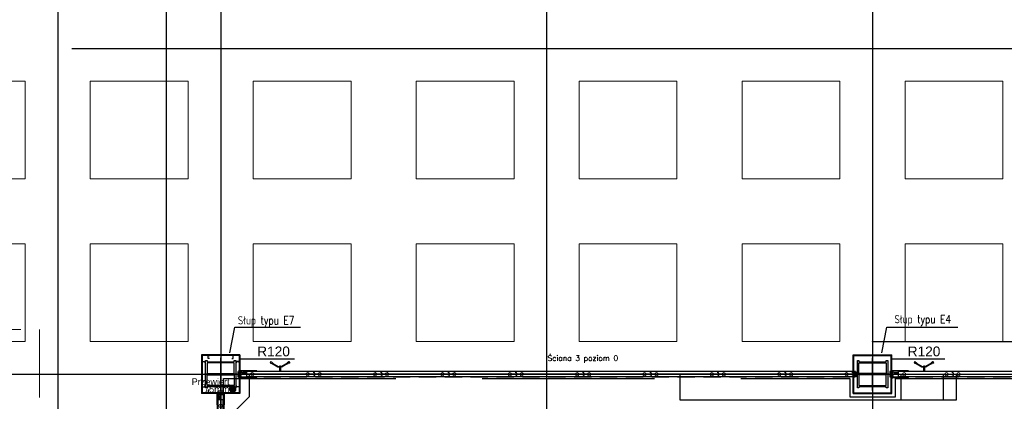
# Model space of a CAD drawing. Header units: centimetres. Extents: x -228435 to 111511, y -89367 to 428125.
# Tile 172 of 216: x -14240 to 3885, y 52500 to 59534. Entities that reach past the tile are written whole.
import ezdxf
from ezdxf.xclip import XClip

# ---------------------------------------------------------------- set-up
doc = ezdxf.new("R2010")
doc.units = ezdxf.units.CM
doc.header["$LTSCALE"] = 50
doc.header["$XCLIPFRAME"] = 0
doc.header["$PDMODE"] = 35
doc.header["$PDSIZE"] = 0.1
for name, pattern in [('0_II 10 sal$0$HIDDEN', [9.525, 6.35, -3.175]), ('Balustrady$0$DASHED', [0.75, 0.5, -0.25]), ('DASHDOT', [25.4, 12.7, -6.35, 0, -6.35]), ('DASHDOT2', [12.7, 6.35, -3.175, 0, -3.175]), ('DIN_STRICHPUNKT', [10.7, 5, -2.5, 0.7, -2.5]), ('HIDDENX2', [19.05, 12.7, -6.35]), ('Kondygnacja +0$0$DASHDOT2', [12.7, 6.35, -3.175, 0, -3.175])]:
    doc.linetypes.add(name, pattern=pattern)
doc.layers.get('0').update_dxf_attribs({"color": 8})
doc.layers.get('DEFPOINTS').update_dxf_attribs({"color": 8})
for name, color, linetype in [('0_II 10 sal$0$ARCH_WYPOSAŻENIE_INNE', 8, 'Continuous'), ('0_II 10 sal$0$ARCH_ŚCIANY_PRZESUWNE', 8, 'Continuous'), ('3', 8, 'Continuous'), ('ACHSEN', 8, 'DIN_STRICHPUNKT'), ('ARCH_GK', 8, 'Continuous'), ('ARCH_INFO_ODPORNOŚĆ OGNIOWA', 8, 'Continuous'), ('ARCH_INFO_OPISY', 8, 'Continuous'), ('ARCH_INFO_OSIE_IST', 8, 'DASHDOT2'), ('ARCH_PROFILE', 8, 'Continuous'), ('ARCH_STAL_IST', 8, 'Continuous'), ('ARCH_SZYNY', 8, 'Continuous'), ('ARCH_WYKŁADZINA', 8, 'Continuous'), ('ARCH_ŚCIANY_PRZESUWNE', 8, 'Continuous'), ('HUFCOR', 8, 'Continuous'), ('Hufcor szyny', 8, 'Kondygnacja +0$0$DASHDOT2'), ('Kondygnacja +0$0$ARCH_GK', 8, 'Continuous'), ('Kondygnacja +0$0$ARCH_INFO_ODPORNOŚĆ OGNIOWA', 8, 'Continuous'), ('Kondygnacja +0$0$ARCH_PROFILE', 8, 'Continuous'), ('Kondygnacja +0$0$ARCH_STAL_IST', 8, 'Continuous'), ('Kondygnacja +0$0$ARCH_ŚCIANY_PRZESUWNE', 8, 'Continuous'), ('KÖRPERKANTE', 8, 'Continuous'), ('Osie rzutów$0$ARCH_INFO_OSIE_OPISY_IST', 8, 'Continuous'), ('PANELE', 8, 'Continuous'), ('RYSUNKOWE_XREF', 8, 'Continuous'), ('SCHRAFFUR', 8, 'Continuous'), ('tabela', 8, 'Continuous'), ('VOLL', 8, 'Continuous')]:
    doc.layers.add(name, color=color, linetype=linetype)
for name, color, linetype, lineweight in [('2', 8, 'Continuous', 0), ('_SP KORYTA', 8, 'Continuous', 25), ('ARCH_SUFITY_PODWIESZANE', 8, 'HIDDENX2', 9), ('Kondygnacja +0_5$0$ARCH_INFO_WYMIARY', 8, 'Continuous', 9), ('Wymiary', 8, 'Continuous', 15)]:
    doc.layers.add(name, color=color, linetype=linetype, lineweight=lineweight)
doc.layers.get('HUFCOR').off()
doc.styles.add('Arial', font='ARIAL.TTF')
doc.styles.add('Kondygnacja +0$0$Arial', font='ARIAL.TTF')
doc.styles.add('Kondygnacja +0$0$Standard', font='txt')
doc.styles.add('Kondygnacja +0_5$0$Romans', font='Romans.shx', dxfattribs={"width": 0.7})
doc.styles.add('Romans', font='Romans.shx')
doc.styles.add('ROMANS-50-CM', font='romans.shx', dxfattribs={"width": 0.8, "height": 10})
doc.linetypes.add('SZYNA_LINE', pattern='A,12.7,-7.75,["SZYNA",Standard,S=2.54,R=0,X=-5.95,Y=-1.27],-7.75', length=28.2)
doc.dimstyles.new('ISO-25', dxfattribs={"dimtxt": 2.5, "dimasz": 2.5, "dimexe": 1.25, "dimexo": 0.625, "dimtad": 1, "dimtxsty": 'Standard', "dimcen": 2.5, "dimadec": 0, "dimazin": 0, "dimtfac": 1, "dimtmove": 0, "dimatfit": 3, "dimfxl": 0, "dimarcsym": 0})
doc.dimstyles.new('Kondygnacja +0$0$ISO-25', dxfattribs={"dimtxt": 2.5, "dimasz": 2.5, "dimexe": 1.25, "dimexo": 0.625, "dimtad": 1, "dimtxsty": 'Kondygnacja +0$0$Standard', "dimcen": 2.5, "dimadec": 0, "dimazin": 0, "dimtfac": 1, "dimtmove": 0, "dimatfit": 3, "dimfxl": 0, "dimarcsym": 0})
doc.dimstyles.new('Kondygnacja +0_5$0$Wymiary 1-100', dxfattribs={"dimtxt": 12, "dimasz": 10, "dimexe": 5, "dimexo": 0, "dimgap": 4, "dimtad": 1, "dimrnd": 0.5, "dimzin": 12, "dimdsep": 46, "dimtxsty": 'Kondygnacja +0_5$0$Romans', "dimblk": 'Kondygnacja +0_5$0$_Oblique', "dimcen": 10, "dimdle": 10, "dimclrt": 55, "dimazin": 0, "dimtfac": 1, "dimtmove": 1, "dimatfit": 3, "dimfxl": 0, "dimtolj": 1, "dimtzin": 0, "dimarcsym": 0})

# ---------------------------------------------------------------- blocks, each defined once
blk = doc.blocks.new('SU Lampy kwadratowe +0')
at = {"layer": 'ARCH_SUFITY_PODWIESZANE', "ltscale": 2.5}
for points in [[(10520, 10340), (10700, 10340), (10700, 10160), (10520, 10160)], [(10820, 10340), (11000, 10340), (11000, 10160), (10820, 10160)], [(11120, 10340), (11300, 10340), (11300, 10160), (11120, 10160)], [(11420, 10340), (11600, 10340), (11600, 10160), (11420, 10160)], [(11720, 10340), (11900, 10340), (11900, 10160), (11720, 10160)], [(12020, 10340), (12200, 10340), (12200, 10160), (12020, 10160)], [(12320, 10340), (12500, 10340), (12500, 10160), (12320, 10160)], [(10520, 10040), (10700, 10040), (10700, 9860), (10520, 9860)], [(10820, 10040), (11000, 10040), (11000, 9860), (10820, 9860)], [(11120, 10040), (11300, 10040), (11300, 9860), (11120, 9860)], [(11420, 10040), (11600, 10040), (11600, 9860), (11420, 9860)], [(11720, 10040), (11900, 10040), (11900, 9860), (11720, 9860)], [(12020, 10040), (12200, 10040), (12200, 9860), (12020, 9860)], [(12320, 10040), (12500, 10040), (12500, 9860), (12320, 9860)]]:
    blk.add_lwpolyline(points, close=True, dxfattribs=at)
blk = doc.blocks.new('Kondygnacja +0_5$0$_Oblique')
at = {"color": 0, "linetype": 'ByBlock', "lineweight": -2}
blk.add_line((-0.5, -0.5), (0.5, 0.5), dxfattribs=at)
blk = doc.blocks.new('*D331')
at = {"layer": 'DEFPOINTS', "color": 0, "lineweight": 40}
for p in [(1460, 53597), (1460, 53595), (10385, 53355)]:
    blk.add_point(p, dxfattribs=at)
at = {"layer": 'Kondygnacja +0_5$0$ARCH_INFO_WYMIARY', "color": 0, "lineweight": -2}
for p, q in [((10395, 53597), (1450, 53597)), ((1460, 53595), (1460, 53602)), ((10385, 53589), (10385, 53602))]:
    blk.add_line(p, q, dxfattribs=at)
at = {"layer": 'Kondygnacja +0_5$0$ARCH_INFO_WYMIARY', "color": 0, "lineweight": -2, "xscale": 10, "yscale": 10, "zscale": 10, "rotation": 180}
blk.add_blockref('Kondygnacja +0_5$0$_Oblique', (1460, 53597), dxfattribs=at)
at = {"layer": 'Kondygnacja +0_5$0$ARCH_INFO_WYMIARY', "color": 0, "lineweight": -2, "xscale": 10, "yscale": 10, "zscale": 10}
blk.add_blockref('Kondygnacja +0_5$0$_Oblique', (10385, 53597), dxfattribs=at)
at = {"layer": 'Kondygnacja +0_5$0$ARCH_INFO_WYMIARY', "color": 55, "insert": (5923, 53602), "char_height": 5, "attachment_point": 5, "style": 'Kondygnacja +0_5$0$Romans'}
blk.add_mtext('\\A1;8925', dxfattribs=at)
blk = doc.blocks.new('Kondygnacja +0$0$_Dot')
at = {"color": 0, "linetype": 'ByBlock', "lineweight": -2}
blk.add_line((-0.5, 0), (-1, 0), dxfattribs=at)
at = {"color": 0, "linetype": 'ByBlock', "const_width": 0.5}
blk.add_lwpolyline([(-0.25, 0, 1), (0.25, 0, 1)], format="xyb", close=True, dxfattribs=at)
blk = doc.blocks.new('A$C50B549AF')
at = {"layer": 'ARCH_SZYNY', "linetype": 'SZYNA_LINE', "ltscale": 2.5}
for p, q in [((5983.5, 4800.4, 630), (4847, 4800.4, 630)), ((4863.7, 4800.4, 1260), (4863.7, 4758.4, 1260)), ((5657.5, 4752.6, 630), (5657.5, 4800.4, 630)), ((6047, 4800.4, 630), (6909.2, 4800.4, 630)), ((6063.7, 4800.4, 630), (6063.7, 4752.6, 630)), ((6141.7, 4800.4, 630), (6141.7, 4752.6, 630)), ((6165.7, 4800.4, 630), (6165.7, 4752.6, 630)), ((4811.5, 3623.4, 630), (4811.5, 4764.9, 630)), ((4836.2, 4730.9, 630), (4863.7, 4758.4, 630)), ((6165.7, 4752.6, 630), (5657.5, 4752.6, 630))]:
    blk.add_line(p, q, dxfattribs=at)
blk = doc.blocks.new('BEDIENHEBEL')
at = {"layer": 'KÖRPERKANTE'}
for p, q in [((-10, -85), (-10, 0)), ((-10, 0), (10, 0)), ((10, -85), (10, 0)), ((-173, -156), (-148, -147)), ((-160, -178), (-140, -161)), ((-139, -159), (-146, -147)), ((-145, -149), (-38, -87)), ((-140, -158), (-33, -96)), ((-31, -85), (-10, -85)), ((-31, -95), (-10, -95)), ((-10, -95), (-10, -100)), ((-10, -100), (10, -100)), ((31, -85), (10, -85)), ((31, -95), (10, -95)), ((10, -95), (10, -100)), ((140, -158), (33, -96)), ((145, -149), (38, -87)), ((139, -159), (146, -147)), ((160, -178), (140, -161)), ((173, -156), (148, -147))]:
    blk.add_line(p, q, dxfattribs=at)
for centre, radius, start, end in [((-167, -167), 12.5, 120, 300), ((-147, -148), 1, 30, 120), ((-140, -160), 1, 300, 30), ((-31, -100), 15, 90, 120), ((-31, -100), 5, 90, 120), ((-15, -90), 7.25, 316.3972, 43.6028), ((15, -90), 7.25, 136.3972, 223.6028), ((31, -100), 15, 60, 90), ((31, -100), 5, 60, 90), ((140, -160), 1, 150, 240), ((147, -148), 1, 60, 150), ((167, -167), 12.5, 240, 60)]:
    blk.add_arc(centre, radius, start, end, dxfattribs=at)
blk = doc.blocks.new('*U522')
at = {"layer": 'PANELE'}
for points in [[(0, 0), (0, -21), (-14, -21)], [(0, 0), (1240, 0)], [(1050, -97), (1050, -112), (1240, -112), (1240, 15), (1050, 15), (1050, 0)], [(-14, -76), (0, -76), (0, -97)], [(0, -97), (1240, -97)]]:
    blk.add_lwpolyline(points, dxfattribs=at)
blk.add_arc((24, -48), 46.5, 143.7563, 216.2437, dxfattribs=at)
at = {"layer": 'Wymiary'}
for centre in [(110, -48), (1130, -48)]:
    blk.add_circle(centre, 32, dxfattribs=at)
at = {"layer": 'PANELE'}
blk.add_blockref('BEDIENHEBEL', (620, -97), dxfattribs=at)
blk = doc.blocks.new('*U520')
at = {"layer": 'PANELE'}
for points in [[(0, 0), (0, -21), (-14, -21)], [(0, 0), (1240, 0)], [(1240, 0), (1240, -21), (1226, -21)], [(-14, -76), (0, -76), (0, -97)], [(0, -97), (1240, -97)], [(1226, -76), (1240, -76), (1240, -97)]]:
    blk.add_lwpolyline(points, dxfattribs=at)
for centre in [(24, -48), (1264, -48)]:
    blk.add_arc(centre, 46.5, 143.7563, 216.2437, dxfattribs=at)
at = {"layer": 'Wymiary'}
for centre in [(110, -48), (1130, -48)]:
    blk.add_circle(centre, 32, dxfattribs=at)
blk = doc.blocks.new('*U524')
at = {"layer": 'PANELE'}
for points in [[(0, 0), (0, -21), (-14, -21)], [(0, 0), (1000, 0)], [(810, -97), (810, -112), (1000, -112), (1000, 15), (810, 15), (810, 0)], [(-14, -76), (0, -76), (0, -97)], [(0, -97), (1000, -97)]]:
    blk.add_lwpolyline(points, dxfattribs=at)
blk.add_arc((24, -48), 46.5, 143.7563, 216.2437, dxfattribs=at)
at = {"layer": 'Wymiary'}
for centre in [(110, -48), (890, -48)]:
    blk.add_circle(centre, 32, dxfattribs=at)
at = {"layer": 'PANELE'}
blk.add_blockref('BEDIENHEBEL', (525, -97), dxfattribs=at)
blk = doc.blocks.new('cahbir 0')
at = {"layer": '_SP KORYTA'}
h = blk.add_hatch(color=256, dxfattribs=at)
edge = h.paths.add_edge_path()
edge.add_arc((-2467.9, 4892.7), 7, 0, 360)
blk.add_circle((-2467.9, 4888.9, -630), 3.78, dxfattribs=at)
at = {"layer": '_SP KORYTA', "style": 'Arial'}
for s, p in [('Przewiert', (-2543.5, 4900.3, -630)), ('75mm', (-2520.6, 4886.3, -630))]:
    blk.add_text(s, height=12, dxfattribs=at).set_placement(p)
blk = doc.blocks.new('Osie rzutów')
at = {"layer": 'ARCH_INFO_OSIE_IST', "ltscale": 10}
for p, q in [((11060, 12510), (11060, 4623.3)), ((11660, 12510), (11660, 4623.3)), ((12260, 12510), (12260, 4623.3)), ((4436, 10400), (13655, 10400)), ((11060, 9770), (11060, 9830)), ((12260, 9770), (12260, 9830)), ((4436, 9800), (15156.5, 9800)), ((11090, 9800), (11030, 9800)), ((12290, 9800), (12230, 9800))]:
    blk.add_line(p, q, dxfattribs=at)
blk = doc.blocks.new('A$C6FDA0163')
at = {"layer": 'RYSUNKOWE_XREF'}
blk.add_blockref('Osie rzutów', (-10460, -9819, -630), dxfattribs=at)
blk = doc.blocks.new('VERT-NEU')
at = {"layer": 'KÖRPERKANTE'}
for p, q in [((-25, 48), (-36, 48)), ((-36, 48), (-36, 46)), ((-34, 46), (-36, 46)), ((-36, 31), (-34, 31)), ((-36, 29), (-36, 31)), ((-21, 29), (-36, 29)), ((-34, 31), (-34, 46)), ((-30, 46), (-30, 33)), ((-25, 46), (-30, 46)), ((-30, 33), (-6, 33)), ((-23, 47), (-23, 47)), ((-13, 21), (-21, 29)), ((-14, 25), (-11, 22)), ((-9, 29), (-13, 29)), ((-11, 21), (-11, 21)), ((-8, 19), (-8, 28)), ((0, 26), (-6, 33)), ((-6, 19), (-6, 26)), ((-5, 26), (-3, 24)), ((-3, 24), (-3, 0)), ((-3, -24), (-3, 0)), ((7, 26), (0, 26)), ((0, 23), (0, 0)), ((0, 23), (5, 23)), ((0, -23), (0, 0)), ((5, 21), (5, 23)), ((8, 21), (5, 21)), ((8, 25), (8, 21)), ((-21, -29), (-36, -29)), ((-36, -29), (-36, -31)), ((-36, -31), (-34, -31)), ((-36, -46), (-36, -48)), ((-34, -46), (-36, -46)), ((-25, -48), (-36, -48)), ((-34, -31), (-34, -46)), ((-30, -33), (-6, -33)), ((-30, -46), (-30, -33)), ((-25, -46), (-30, -46)), ((-23, -47), (-23, -47)), ((-13, -21), (-21, -29)), ((-14, -25), (-11, -22)), ((-9, -29), (-13, -29)), ((-8, -19), (-8, -28)), ((-6, -19), (-6, -26)), ((-6, -33), (0, -26)), ((-5, -26), (-3, -24)), ((0, -23), (5, -23)), ((7, -26), (0, -26)), ((8, -21), (5, -21)), ((5, -21), (5, -23)), ((8, -25), (8, -21))]:
    blk.add_line(p, q, dxfattribs=at)
at = {"layer": 'KÖRPERKANTE', "linetype": 'ByBlock'}
for p, q in [((2, -23), (3, -23)), ((2, -26), (3, -26))]:
    blk.add_line(p, q, dxfattribs=at)
at = {"layer": 'KÖRPERKANTE'}
for centre, radius, start, end in [((-25, 47), 1.2, 360, 90), ((-25, 47), 1.2, 270, 360), ((-13, 27), 2, 90, 225), ((-12, 22), 1.12, 225, 315), ((-12, 22), 1.12, 315, 45), ((-9, 28), 0.5, 360, 90), ((-7, 19), 1, 180, 360), ((-6, 26), 0.5, 45, 180), ((7, 25), 0.762, 0, 90), ((-25, -47), 1.2, 0, 90), ((-25, -47), 1.2, 270, 0), ((-13, -27), 2, 135, 270), ((-12, -22), 1.12, 45, 135), ((-12, -22), 1.12, 315, 45), ((-9, -28), 0.5, 270, 0), ((-7, -19), 1, 0, 180), ((-6, -26), 0.5, 180, 315), ((7, -25), 0.762, 270, 0)]:
    blk.add_arc(centre, radius, start, end, dxfattribs=at)
blk = doc.blocks.new('hufcor detal 1')
at = {"layer": 'VOLL'}
h = blk.add_hatch(color=256, dxfattribs=at)
h.paths.add_polyline_path([(-5.8, -6.1), (-5.8, -3.2, 0.427595), (-6.4, -2.6, 0.427595), (-7, -3.2), (-7, -6.4), (-5.5, -10.4, -0.519458), (-5.6, -10.6), (-6.5, -10.6, 0.414214), (-7, -11.1), (-7, -16.5), (-5.9, -16.5), (-5.9, -11.5), (-4.7, -11.5), (-4.7, -12.6), (-4.1, -12.6), (-4.1, -10.9)])
h.paths.add_polyline_path([(-5.9, -16.5), (-7, -16.5), (-7, -21.9, 0.414214), (-6.5, -22.4), (-5.6, -22.4, -0.519458), (-5.5, -22.6), (-7, -26.6), (-7, -29.8, 0.427595), (-6.4, -30.4, 0.427595), (-5.8, -29.8), (-5.8, -26.9), (-4.1, -22.1), (-4.1, -20.4), (-4.7, -20.4), (-4.7, -21.5), (-5.9, -21.5)])
at = {"layer": 'ACHSEN', "ltscale": 5}
blk.add_line((261.6, -16.5), (-60.4, -16.5), dxfattribs=at)
at = {"layer": 'ARCH_GK', "linetype": 'Continuous', "lineweight": -3}
blk.add_line((0, 0), (-6.2, 0), dxfattribs=at)
for points in [[(-10, 0), (0, 0)], [(-6.2, 17.9), (-3.7, 17.9), (-3.3, 19.6), (-3.1, 17.9)], [(-6.2, 0), (-6.2, 17.9)], [(0, 17.9), (-2.5, 17.9), (-2.8, 16.1), (-3.1, 17.9)], [(0, 0), (0, 17.9)], [(-6.2, -33), (-6.2, -50.9)], [(-6.2, -50.9), (-3.7, -50.9), (-3.3, -52.6), (-3.1, -50.9)], [(0, -50.9), (-2.5, -50.9), (-2.8, -49.1), (-3.1, -50.9)], [(0, -33), (0, -50.9)]]:
    blk.add_lwpolyline(points, dxfattribs=at)
at = {"layer": 'KÖRPERKANTE'}
for p, q in [((-7, -3.2), (-7, -6.4)), ((-5.5, -10.4), (-7, -6.4)), ((-7, -11.1), (-7, -21.9)), ((-7, -26.6), (-5.5, -22.6)), ((-7, -29.8), (-7, -26.6)), ((-6.5, -10.6), (-5.6, -10.6)), ((-6.5, -22.4), (-5.6, -22.4)), ((-6.4, -2.6), (-6.4, -2.6)), ((-6.4, -30.4), (-6.4, -30.4)), ((-5.9, -11.5), (-5.9, -21.5)), ((-4.7, -11.5), (-5.9, -11.5)), ((-5.9, -21.5), (-4.7, -21.5)), ((-5.8, -3.2), (-5.8, -6.1)), ((-5.8, -6.1), (-4.1, -10.9)), ((-4.1, -22.1), (-5.8, -26.9)), ((-5.8, -29.8), (-5.8, -26.9)), ((-4.7, -12.6), (-4.7, -11.5)), ((-4.1, -12.6), (-4.7, -12.6)), ((-4.1, -20.4), (-4.7, -20.4)), ((-4.7, -21.5), (-4.7, -20.4)), ((-4.1, -12.6), (-4.1, -10.9)), ((-4.1, -22.1), (-4.1, -20.4))]:
    blk.add_line(p, q, dxfattribs=at)
for centre, radius, start, end in [((-6.4, -3.2), 0.55, 90, 180), ((-6.5, -11.1), 0.55, 90, 180), ((-6.5, -21.9), 0.55, 180, 270), ((-6.4, -29.8), 0.55, 180, 270), ((-6.4, -3.2), 0.55, 0, 90), ((-6.4, -29.8), 0.55, 270, 0), ((-5.6, -10.5), 0.1, 270, 19.8), ((-5.6, -22.5), 0.1, 340.2, 90)]:
    blk.add_arc(centre, radius, start, end, dxfattribs=at)
at = {"layer": 'VOLL'}
for p, q in [((3.9, 6.5), (3.9, 0.5)), ((3.9, -39.5), (3.9, -33.5))]:
    blk.add_line(p, q, dxfattribs=at)
at = {"layer": 'VOLL', "xscale": -0.5, "yscale": 0.5000000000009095, "zscale": 0.5000000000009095}
blk.add_blockref('VERT-NEU', (-11.2, -16.5), dxfattribs=at)
blk = doc.blocks.new('CLOSURE')
at = {"color": 7, "linetype": 'Continuous'}
for p, q in [((-2, 0), (-9, 0)), ((-2, 0), (-2, -1)), ((-10, -1), (-10, -2)), ((-10, -34), (-10, -40)), ((-9, -3), (-8, -3)), ((-8, -33), (-9, -33)), ((-9, -41), (-3, -41)), ((-8, -7), (-8, -7)), ((-8, -30), (-8, -30)), ((-8, -39), (-8, -36)), ((-8, -36), (177, -36)), ((-3, -39), (-8, -39)), ((-2, -1), (-2, -2)), ((-2, -12), (-2, -17)), ((-2, -17), (-1, -18)), ((-1, -18), (-2, -19)), ((-2, -19), (-2, -24)), ((-2, -40), (-2, -40)), ((-1, -3), (0, -3)), ((0, -29), (0, -3)), ((0, -34), (0, -32)), ((150, -34), (0, -34)), ((5, -30), (1, -30)), ((1, -31), (5, -31)), ((6, -31), (6, -31)), ((146, -30), (146, -31)), ((153, -30), (147, -30)), ((147, -31), (151, -31)), ((153, -31), (153, -30)), ((156, -30), (156, -31)), ((163, -34), (159, -34)), ((166, -31), (166, -30)), ((168, -30), (168, -31)), ((179, -34), (172, -34)), ((172, -40), (172, -40)), ((177, -39), (173, -39)), ((173, -41), (179, -41)), ((177, -36), (177, -39)), ((180, -40), (180, -35))]:
    blk.add_line(p, q, dxfattribs=at)
for centre, radius, start, end in [((-9, -1), 1.2, 90, 180), ((-9, -2), 1, 180, 270), ((-9, -34), 1, 90, 180), ((-9, -40), 1, 180, 270), ((-8, -8), 1, 90, 217.5752), ((-5, -5), 5.01, 217.5752, 275.7303), ((-5, -31), 5.01, 84.2699, 140.5242), ((-8, -29), 1, 140.5242, 270), ((-8, -2), 1, 270, 314.9442), ((-8, -8), 1, 40.708, 90), ((-8, -29), 1, 270, 317.1564), ((-8, -34), 1, 42.8436, 90), ((-5, -5), 2.75, 220.708, 134.9442), ((-5, -31), 2.75, 222.8436, 137.1564), ((-4, -12), 2, 0, 95.7303), ((-4, -24), 2, 264.2699, 0), ((-3, -40), 1, 0, 90), ((-3, -40), 1, 270, 0), ((-1, -2), 1, 180, 270), ((1, -29), 1, 180, 270), ((1, -32), 1, 90, 180), ((5, -31), 0.5, 0, 90), ((5, -31), 0.5, 270, 0), ((147, -30), 0.5, 90, 180), ((147, -31), 0.5, 180, 270), ((150, -33), 1, 270, 3.2641), ((151, -32), 0.5, 341.3143, 90), ((155, -33), 3.4, 161.3143, 183.2641), ((153, -30), 0.5, 0, 90), ((152, -31), 1, 323.1301, 0), ((155, -33), 1.75, 143.1301, 36.8699), ((156, -30), 0.5, 54.1117, 180), ((157, -31), 1, 180, 216.8699), ((155, -33), 3.4, 356.7359, 54.1117), ((159, -33), 1, 176.7359, 270), ((163, -33), 1, 270, 3.2641), ((167, -33), 3.4, 125.8883, 183.2641), ((165, -30), 0.5, 0, 125.8883), ((167, -33), 1.75, 143.1301, 36.8699), ((165, -31), 1, 323.1301, 0), ((169, -30), 0.5, 54.1117, 180), ((169, -31), 1, 180, 216.8699), ((167, -33), 3.4, 356.7359, 54.1117), ((172, -33), 1, 176.7359, 270), ((173, -40), 1, 90, 180), ((173, -40), 1, 180, 270), ((179, -35), 1, 0, 90), ((179, -40), 1, 270, 0)]:
    blk.add_arc(centre, radius, start, end, dxfattribs=at)
blk = doc.blocks.new('hufcor detal 2')
at = {"layer": 'SCHRAFFUR'}
h = blk.add_hatch(dxfattribs=at)
h.set_pattern_fill('ANSI34', color=256, scale=10, style=0)
h.set_pattern_definition([(45, (-9731.639, 331.908), (-5.303301, 5.303301), []), (45, (-9729.871, 331.908), (-5.303301, 5.303301), []), (45, (-9728.1034, 331.908), (-5.303301, 5.303301), []), (45, (-9726.3356, 331.908), (-5.303301, 5.303301), [])])
h.paths.add_polyline_path([(-4.1, 11.6), (-8.1, 11.6), (-8.1, 0.6), (-4.1, 0.6)])
h.paths.add_polyline_path([(-4.1, 0.6), (-8.1, 0.6), (-8.1, -10.4), (-4.1, -10.4)])
at = {"layer": 'VOLL'}
for points in [[(-5.3, 30), (-97.9, 30), (-97.9, 31.2), (-5.3, 31.2)], [(-5.3, -29.9), (-5.3, -28.7), (-97.9, -28.7), (-97.9, -29.9)]]:
    blk.add_hatch(color=256, dxfattribs=at).paths.add_polyline_path(points)
at = {"layer": '2'}
for p, q in [((-96.6, 25.3), (-96.6, 25.2)), ((-93.3, 27.5), (-93.5, 26.6)), ((-92.7, 27.4), (-93, 26.3)), ((-86.8, 27.4), (-86.5, 26.3)), ((-86.2, 27.5), (-86, 26.6)), ((-82.9, 25.3), (-82.9, 25.2))]:
    blk.add_line(p, q, dxfattribs=at)
for centre, radius, start, end in [((-96.5, 25.2), 0.15, 81.64787, 164.0608), ((-96.5, 25.2), 0.15, 164.0608, 254.45214), ((-95.7, 27.8), 2.49, 252.00184, 332.27024), ((-95.4, 27.5), 2.67, 245.6965, 334.36264), ((-92.9, 28.1), 0.8, 285.0434, 236.28409), ((-86.6, 28.1), 0.8, 303.71591, 254.9566), ((-84.1, 27.5), 2.67, 205.63736, 294.3035), ((-83.8, 27.8), 2.49, 207.72976, 287.99816), ((-83, 25.2), 0.15, 15.9392, 98.35213), ((-83, 25.2), 0.15, 285.54786, 15.9392)]:
    blk.add_arc(centre, radius, start, end, dxfattribs=at)
at = {"layer": '3'}
for centre, radius, start, end in [((-11.1, -0.1), 11.1, 308.94516, 51.05484), ((-11, -0.1), 10.6, 310.60168, 49.39832)]:
    blk.add_arc(centre, radius, start, end, dxfattribs=at)
at = {"layer": 'ACHSEN', "ltscale": 5}
blk.add_line((53.1, 0.6), (-268.8, 0.6), dxfattribs=at)
at = {"layer": 'ARCH_GK', "linetype": 'Continuous', "lineweight": -3}
for p, q in [((0.3, 17.1), (0.3, 35)), ((0.3, 35), (0.3, -33.7))]:
    blk.add_line(p, q, dxfattribs=at)
for points in [[(0.3, 35), (2.7, 35), (3, 36.7), (3.3, 35)], [(6.4, 35), (3.9, 35), (3.5, 33.3), (3.3, 35)], [(6.3, 17.1), (6.3, 35)], [(6.3, 35), (6.3, -33.7)], [(0.3, -33.7), (2.7, -33.7), (3, -35.5), (3.3, -33.7)], [(6.4, -33.7), (3.9, -33.7), (3.5, -32), (3.3, -33.7)]]:
    blk.add_lwpolyline(points, dxfattribs=at)
at = {"layer": 'VOLL'}
for p, q in [((-96.8, 31.2), (-6.5, 31.2)), ((-8.1, 11.6), (-8.1, -10.4)), ((-8.1, 11.6), (-4.1, 11.6)), ((-4.1, 11.6), (-4.1, -10.4)), ((-48.1, -6.8), (-53, -10.2)), ((-48.1, -13.6), (-53, -10.2)), ((-48.1, -9.2), (-48.1, -6.8)), ((-48.1, -9.2), (-23.8, -9.2)), ((-48.1, -11.2), (-23.8, -11.2)), ((-48.1, -11.2), (-48.1, -13.6)), ((-23.8, -6.8), (-18.8, -10.2)), ((-23.8, -9.2), (-23.8, -6.8)), ((-23.8, -13.6), (-18.8, -10.2)), ((-23.8, -11.2), (-23.8, -13.6)), ((-8.1, -10.4), (-4.1, -10.4))]:
    blk.add_line(p, q, dxfattribs=at)
for points in [[(-3, 27.1), (-5.7, 27.1, -7.740139), (-5.7, 27.7), (-3, 27.7, -0.445604), (-3, 14), (-5.7, 14, -7.740139), (-5.7, 14.6), (-3, 14.6, 0.483874)], [(-3, -25.9), (-5.7, -25.9, 7.740139), (-5.7, -26.4), (-3, -26.4, 0.445604), (-3, -12.7), (-5.7, -12.7, 7.740139), (-5.7, -13.3), (-3, -13.3, -0.406168)]]:
    blk.add_lwpolyline(points, format="xyb", close=True, dxfattribs=at)
blk.add_lwpolyline([(-97.9, -28.7), (-5.3, -28.7), (-5.3, -29.9), (-97.9, -29.9)], close=True, dxfattribs=at)
at = {"layer": 'VOLL', "xscale": 0.5, "yscale": 0.5000000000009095, "zscale": 0.5000000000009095, "rotation": 180}
blk.add_blockref('CLOSURE', (-9.3, 11.7), dxfattribs=at)
at = {"layer": 'VOLL', "xscale": -0.5, "yscale": 0.5000000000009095, "zscale": 0.5000000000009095}
blk.add_blockref('CLOSURE', (-9.3, -10.4), dxfattribs=at)

msp = doc.modelspace()

# ---------------------------------------------------------------- linework, layer by layer
at = {"linetype": 'Balustrady$0$DASHED', "lineweight": 20, "ltscale": 50, "elevation": -5670}
msp.add_lwpolyline([(-19219.92022, 53823.48574), (-13875.78762, 53823.48574), (-13875.78762, 34373.38665), (-19219.92022, 34373.38665)], close=True, dxfattribs=at)
at = {"layer": '0_II 10 sal$0$ARCH_WYPOSAŻENIE_INNE', "linetype": '0_II 10 sal$0$HIDDEN', "ltscale": 10, "elevation": 630}
msp.add_lwpolyline([(8160, 52920), (8160, 41020), (1880, 41020), (1880, 41360), (1040, 41360), (1040, 41020), (-10490, 41020), (-10490, 52920), (1040, 52920), (1040, 52580), (1880, 52580), (1880, 52920)], close=True, dxfattribs=at)
at = {"layer": '0_II 10 sal$0$ARCH_ŚCIANY_PRZESUWNE', "linetype": '0_II 10 sal$0$HIDDEN', "lineweight": -3}
for p, q in [((-10225, 53050, 630), (-10225, 52950, 630)), ((1145, 53050, 630), (-10225, 53050, 630)), ((-10225, 52950, 630), (1145, 52950, 630)), ((1145, 52950, 630), (1145, 53050, 630)), ((1775, 53050, 630), (1775, 52950, 630)), ((10385, 53050, 630), (1775, 53050, 630)), ((1775, 52950, 630), (10385, 52950, 630)), ((-10490, 52685, 630), (-10590, 52685, 630)), ((-10590, 52685, 630), (-10590, 51193, -5670)), ((-10490, 51193, -5670), (-10490, 52685, 630))]:
    msp.add_line(p, q, dxfattribs=at)
at = {"layer": 'ARCH_GK', "elevation": 630}
for points in [[(-10895, 53355), (-10895, 52645)], [(-10490, 53355), (-10895, 53355)], [(-10490, 53342.5), (-10895, 53342.5)], [(-10882.5, 53342.5), (-10882.5, 52645)], [(-10185, 53355), (-10490, 53355)], [(-10197.5, 53342.5), (-10490, 53342.5)], [(-10197.5, 53355), (-10197.5, 53050)], [(-10185, 53355), (-10185, 53050)], [(-10197.5, 52950), (-10197.5, 52657.5)], [(-10185, 52950), (-10185, 52645)], [(-10490, 52645), (-10895, 52645)], [(-10490, 52657.5), (-10882.5, 52657.5)], [(-10185, 52657.5), (-10490, 52657.5)], [(-10185, 52645), (-10490, 52645)]]:
    msp.add_lwpolyline(points, dxfattribs=at)
at = {"layer": 'ARCH_PROFILE', "elevation": 630}
for points in [[(-10747.5, 53292.5), (-10772.5, 53292.5), (-10772.5, 53342.5), (-10747.5, 53342.5)], [(-10332.5, 53292.5), (-10307.5, 53292.5), (-10307.5, 53342.5), (-10332.5, 53342.5)], [(-10882.5, 53207.5), (-10882.5, 53232.5), (-10832.5, 53232.5), (-10832.5, 53207.5)], [(-10197.5, 53207.5), (-10197.5, 53232.5), (-10247.5, 53232.5), (-10247.5, 53207.5)], [(-10882.5, 52792.5), (-10882.5, 52767.5), (-10832.5, 52767.5), (-10832.5, 52792.5)], [(-10197.5, 52792.5), (-10197.5, 52767.5), (-10247.5, 52767.5), (-10247.5, 52792.5)], [(-10747.5, 52707.5), (-10772.5, 52707.5), (-10772.5, 52657.5), (-10747.5, 52657.5)], [(-10332.5, 52707.5), (-10307.5, 52707.5), (-10307.5, 52657.5), (-10332.5, 52657.5)]]:
    msp.add_lwpolyline(points, dxfattribs=at)
at = {"layer": 'ARCH_STAL_IST', "elevation": 630}
for points in [[(-10260, 53250), (-10260, 52750), (-10290, 52750), (-10290, 52770), (-10790, 52770), (-10790, 52750), (-10820, 52750), (-10820, 53250), (-10790, 53250), (-10790, 53230), (-10290, 53230), (-10290, 53250)], [(-10290, 53210), (-10790, 53210), (-10790, 53010), (-10290, 53010)], [(-10790, 52990), (-10290, 52990), (-10290, 52790), (-10790, 52790)]]:
    msp.add_lwpolyline(points, close=True, dxfattribs=at)
at = {"layer": 'ARCH_WYKŁADZINA', "linetype": 'Continuous', "lineweight": -3}
for p, q in [((-11540, 17000, 630), (-11540, 70500, 630)), ((-13540, 68500, 630), (-13540, 19000, 630))]:
    msp.add_line(p, q, dxfattribs=at)
at = {"layer": 'ARCH_ŚCIANY_PRZESUWNE', "elevation": 630}
msp.add_lwpolyline([(1105, 53032.9993), (1145, 53032.9993), (1145, 52967.0007), (1105, 52967.0007)], dxfattribs=at)
at = {"layer": 'Kondygnacja +0$0$ARCH_GK', "elevation": 630}
for points in [[(-10895, 53355), (-10895, 52645)], [(-10490, 53355), (-10895, 53355)], [(-10895, 53355), (-10895, 52645)], [(-10490, 53355), (-10895, 53355)], [(-10490, 53342.5), (-10895, 53342.5)], [(-10490, 53342.5), (-10895, 53342.5)], [(-10882.5, 53342.5), (-10882.5, 52645)], [(-10882.5, 53342.5), (-10882.5, 52645)], [(-10185, 53355), (-10490, 53355)], [(-10185, 53355), (-10490, 53355)], [(-10197.5, 53342.5), (-10490, 53342.5)], [(-10197.5, 53342.5), (-10490, 53342.5)], [(-10197.5, 53355), (-10197.5, 53050)], [(-10197.5, 53355), (-10197.5, 53050)], [(-10185, 53355), (-10185, 53050)], [(-10185, 53355), (-10185, 53050)], [(1105, 53050), (1105, 53355)], [(1105, 53355), (1510, 53355)], [(1105, 53342.5), (1510, 53342.5)], [(1117.5, 53050), (1117.5, 53342.5)], [(1510, 53355), (1815, 53355)], [(1510, 53342.5), (1802.5, 53342.5)], [(1802.5, 52950), (1802.5, 53355)], [(1815, 52950), (1815, 53355)], [(-10197.5, 52950), (-10197.5, 52657.5)], [(-10197.5, 52950), (-10197.5, 52657.5)], [(-10185, 52950), (-10185, 52645)], [(-10185, 52950), (-10185, 52645)], [(1105, 52645), (1105, 52950)], [(1117.5, 52645), (1117.5, 52950)], [(1802.5, 52657.5), (1802.5, 52950)], [(1815, 52645), (1815, 52950)], [(-10490, 52645), (-10895, 52645)], [(-10490, 52645), (-10895, 52645)], [(-10490, 52657.5), (-10882.5, 52657.5)], [(-10490, 52657.5), (-10882.5, 52657.5)], [(-10185, 52657.5), (-10490, 52657.5)], [(-10185, 52657.5), (-10490, 52657.5)], [(-10185, 52645), (-10490, 52645)], [(-10185, 52645), (-10490, 52645)], [(1105, 52645), (1815, 52645)], [(1117.5, 52657.5), (1815, 52657.5)]]:
    msp.add_lwpolyline(points, dxfattribs=at)
at = {"layer": 'Kondygnacja +0$0$ARCH_PROFILE', "elevation": 630}
for points in [[(-10747.5, 53292.5), (-10772.5, 53292.5), (-10772.5, 53342.5), (-10747.5, 53342.5)], [(-10747.5, 53292.5), (-10772.5, 53292.5), (-10772.5, 53342.5), (-10747.5, 53342.5)], [(-10332.5, 53292.5), (-10307.5, 53292.5), (-10307.5, 53342.5), (-10332.5, 53342.5)], [(-10332.5, 53292.5), (-10307.5, 53292.5), (-10307.5, 53342.5), (-10332.5, 53342.5)], [(-10882.5, 53207.5), (-10882.5, 53232.5), (-10832.5, 53232.5), (-10832.5, 53207.5)], [(-10882.5, 53207.5), (-10882.5, 53232.5), (-10832.5, 53232.5), (-10832.5, 53207.5)], [(-10197.5, 53207.5), (-10197.5, 53232.5), (-10247.5, 53232.5), (-10247.5, 53207.5)], [(-10197.5, 53207.5), (-10197.5, 53232.5), (-10247.5, 53232.5), (-10247.5, 53207.5)], [(-10882.5, 52792.5), (-10882.5, 52767.5), (-10832.5, 52767.5), (-10832.5, 52792.5)], [(-10882.5, 52792.5), (-10882.5, 52767.5), (-10832.5, 52767.5), (-10832.5, 52792.5)], [(-10197.5, 52792.5), (-10197.5, 52767.5), (-10247.5, 52767.5), (-10247.5, 52792.5)], [(-10197.5, 52792.5), (-10197.5, 52767.5), (-10247.5, 52767.5), (-10247.5, 52792.5)], [(-10747.5, 52707.5), (-10772.5, 52707.5), (-10772.5, 52657.5), (-10747.5, 52657.5)], [(-10747.5, 52707.5), (-10772.5, 52707.5), (-10772.5, 52657.5), (-10747.5, 52657.5)], [(-10332.5, 52707.5), (-10307.5, 52707.5), (-10307.5, 52657.5), (-10332.5, 52657.5)], [(-10332.5, 52707.5), (-10307.5, 52707.5), (-10307.5, 52657.5), (-10332.5, 52657.5)]]:
    msp.add_lwpolyline(points, dxfattribs=at)
at = {"layer": 'Kondygnacja +0$0$ARCH_STAL_IST', "elevation": 630}
for points in [[(-10260, 53250), (-10260, 52750), (-10290, 52750), (-10290, 52770), (-10790, 52770), (-10790, 52750), (-10820, 52750), (-10820, 53250), (-10790, 53250), (-10790, 53230), (-10290, 53230), (-10290, 53250)], [(-10260, 53250), (-10260, 52750), (-10290, 52750), (-10290, 52770), (-10790, 52770), (-10790, 52750), (-10820, 52750), (-10820, 53250), (-10790, 53250), (-10790, 53230), (-10290, 53230), (-10290, 53250)], [(-10290, 53210), (-10790, 53210), (-10790, 53010), (-10290, 53010)], [(-10290, 53210), (-10790, 53210), (-10790, 53010), (-10290, 53010)], [(1180, 52750), (1180, 53250), (1210, 53250), (1210, 53230), (1710, 53230), (1710, 53250), (1740, 53250), (1740, 52750), (1710, 52750), (1710, 52770), (1210, 52770), (1210, 52750)], [(1710, 53010), (1210, 53010), (1210, 53210), (1710, 53210)], [(-10790, 52990), (-10290, 52990), (-10290, 52790), (-10790, 52790)], [(-10790, 52990), (-10290, 52990), (-10290, 52790), (-10790, 52790)], [(1210, 52790), (1710, 52790), (1710, 52990), (1210, 52990)]]:
    msp.add_lwpolyline(points, close=True, dxfattribs=at)
at = {"layer": 'Kondygnacja +0$0$ARCH_ŚCIANY_PRZESUWNE', "elevation": 630}
for points in [[(1105, 53045.4993), (1157.5, 53045.4993), (1157.5, 52954.5007), (1105, 52954.5007)], [(1105, 53032.9993), (1145, 53032.9993), (1145, 52967.0007), (1105, 52967.0007)], [(1105, 53032.9993), (1145, 53032.9993), (1145, 52967.0007), (1105, 52967.0007)]]:
    msp.add_lwpolyline(points, dxfattribs=at)

# ---------------------------------------------------------------- block references
at = {"xscale": 10, "yscale": 10, "zscale": 10}
msp.add_blockref('cahbir 0', (14360, 3800.00982, 630), dxfattribs=at)
ref = msp.add_blockref('A$C6FDA0163', (-16540, 53190.5, 630), dxfattribs=dict(xscale=10, yscale=10, zscale=10))
XClip(ref).set_block_clipping_path([(-400.031931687, -2219.05), (399.968068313, 380.95)])
at = {"rotation": 180}
for name, p in [('*U524', (2932.04358, 52951.52357, 630)), ('*U520', (4172.04358, 52951.52357, 630))]:
    msp.add_blockref(name, p, dxfattribs=at)
at = {"layer": 'ARCH_SUFITY_PODWIESZANE', "ltscale": 2.5, "xscale": 10, "yscale": 10, "zscale": 10}
msp.add_blockref('SU Lampy kwadratowe +0', (-121140, -45000, -5670), dxfattribs=at)
at = {"layer": 'HUFCOR', "xscale": 10, "yscale": 10, "zscale": 10}
msp.add_blockref('A$C50B549AF', (-58654.9183, 4996.03602, -5670), dxfattribs=at)
at = {"layer": 'Osie rzutów$0$ARCH_INFO_OSIE_OPISY_IST', "xscale": 10, "yscale": 10, "zscale": 10}
msp.add_blockref('Osie rzutów', (-121140, -45000, 630), dxfattribs=at)
at = {"layer": 'PANELE'}
for name, p, rotation in [('*U522', (-8827.68263, 52951.5, 6930), 180), ('*U520', (-7587.95637, 52951.48706, 630), 180), ('*U520', (-6347.95637, 52951.48706, 630), 180), ('*U520', (-5107.95637, 52951.48706, 630), 180), ('*U520', (-3867.95637, 52951.48706, 630), 180), ('*U520', (-2627.95637, 52951.48706, 630), 180), ('*U520', (-1387.95637, 52951.48706, 630), 180), ('*U520', (-147.68263, 52951.5, 6930), 180), ('*U520', (1092.04363, 52951.48706, 630), 180), ('*U522', (-10588.5, 51287.68263, 6930), 90)]:
    msp.add_blockref(name, p, dxfattribs=dict(at, rotation=rotation))
at = {"layer": 'tabela', "linetype": 'DASHDOT'}
for name, p, xscale, yscale, zscale, rotation in [('hufcor detal 2', (-10184.31087, 53001.3486, 630), 2.112530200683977, 2.112530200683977, 2.112530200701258, 179.9999999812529), ('hufcor detal 1', (1105.1, 52967.0007, 630), 2, 2.000000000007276, 2, 180), ('hufcor detal 2', (1815.68913, 53001.3486, 630), 2.112530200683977, 2.112530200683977, 2.112530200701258, 179.9999999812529), ('hufcor detal 2', (-10541.3486, 52644.31087, 630), -2.112530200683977, 2.112530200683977, 2.112530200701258, 270.0000000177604)]:
    msp.add_blockref(name, p, dxfattribs=dict(at, xscale=xscale, yscale=yscale, zscale=zscale, rotation=rotation))

# ---------------------------------------------------------------- texts
at = {"layer": 'ARCH_INFO_ODPORNOŚĆ OGNIOWA', "char_height": 180, "width": 3036.6124481, "attachment_point": 5, "style": 'Arial'}
for insert in [(-9566.31204, 53568.76433, 630), (2407.68173, 53568.76433, 630)]:
    msp.add_mtext('\\PR120', dxfattribs=dict(at, insert=insert))
at = {"layer": 'ARCH_INFO_OPISY', "char_height": 150, "width": 6265.3267976, "attachment_point": 1, "style": 'ROMANS-50-CM'}
for s, insert in [('Słup typu E7', (-10224.03591, 54067.5391, 630)), ('Słup typu E4', (1863.59382, 54088.25062, 630))]:
    msp.add_mtext(s, dxfattribs=dict(at, insert=insert))
at = {"layer": 'Hufcor szyny', "linetype": 'ByBlock', "ltscale": 5, "insert": (-4521.5002, 53345.11873, -5664.4591), "char_height": 100, "width": 5268.2821399, "attachment_point": 1, "style": 'Romans'}
msp.add_mtext('Ściana 3 poziom 0', dxfattribs=at)
at = {"layer": 'Kondygnacja +0$0$ARCH_INFO_ODPORNOŚĆ OGNIOWA', "char_height": 180, "width": 3036.6124481, "attachment_point": 5, "style": 'Kondygnacja +0$0$Arial'}
for insert in [(-9566.31204, 53568.76433, 630), (2407.68173, 53568.76433, 630)]:
    msp.add_mtext('\\PR120', dxfattribs=dict(at, insert=insert))

# ---------------------------------------------------------------- dimensions: what is measured, and where the dimension line sits
at = {"layer": 'Kondygnacja +0_5$0$ARCH_INFO_WYMIARY'}
dim = msp.add_linear_dim(base=(1460, 53597.17353, 630), p1=(10385, 53355.11384, 630), p2=(1460, 53595.11384, 630), dimstyle='Kondygnacja +0_5$0$Wymiary 1-100', override={"dimtxt": 5, "dimgap": 2}, dxfattribs=at)
dim.commit()
dim.dimension.update_dxf_attribs({"geometry": '*D331', "text_midpoint": (5922.5, 53601.67353, 630)})

# ---------------------------------------------------------------- leaders
at = {"layer": 'ARCH_INFO_ODPORNOŚĆ OGNIOWA'}
for points in [[(-10171.49378, 53285.77473, 630), (-9924.572, 53285.77473, 630), (-9182.2016, 53285.77473, 630)], [(1802.5, 53285.77473, 630), (2049.42178, 53285.77473, 630), (2791.79217, 53285.77473, 630)]]:
    msp.add_leader(points, dimstyle='ISO-25', override={"dimscale": 5, "dimasz": 2, "dimtad": 0, "dimldrblk": 'Dot'}, dxfattribs=at)
at = {"layer": 'ARCH_INFO_OPISY'}
for points in [[(-10371.06762, 53394.7235, 630), (-10276.98527, 53868.87282, 630), (-9067.92186, 53868.87282, 630)], [(1628.93238, 53394.7235, 630), (1723.01473, 53868.87282, 630), (3028.20194, 53868.87282, 630)]]:
    msp.add_leader(points, dimstyle='ISO-25', override={"dimscale": 5, "dimasz": 2, "dimtad": 0, "dimldrblk": 'Dot'}, dxfattribs=at)
at = {"layer": 'Kondygnacja +0$0$ARCH_INFO_ODPORNOŚĆ OGNIOWA'}
for points in [[(-10171.49378, 53285.77473, 630), (-9924.572, 53285.77473, 630), (-9182.2016, 53285.77473, 630)], [(1802.5, 53285.77473, 630), (2049.42178, 53285.77473, 630), (2791.79217, 53285.77473, 630)]]:
    msp.add_leader(points, dimstyle='Kondygnacja +0$0$ISO-25', override={"dimscale": 5, "dimasz": 2, "dimtad": 0, "dimldrblk": 'Kondygnacja +0$0$_Dot'}, dxfattribs=at)

doc.saveas('drawing.dxf')
